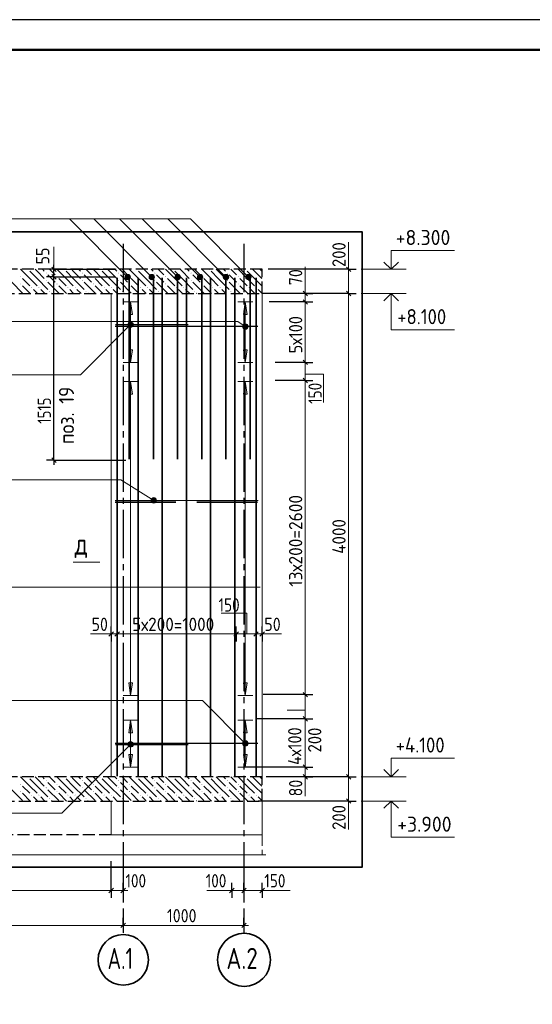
# Model space of a CAD drawing. Header units: millimetres. Extents: x 0 to 50400, y 0 to 35640.
# Tile 10 of 13: x 23183 to 33370, y 16084 to 35640. Entities that reach past the tile are written whole.
import ezdxf

# ---------------------------------------------------------------- set-up
doc = ezdxf.new("R2010")
doc.units = ezdxf.units.MM
doc.linetypes.add('______2', pattern=[324, 240, -84])
doc.linetypes.add('______5', pattern=[1320, 960, -120, 120, -120])
for name, color, linetype, lineweight in [('Standard', 7, 'Continuous', 25), ('Высотные отметки', 7, 'Continuous', 25), ('ЖБ Перекрытие верхний уровень', 7, 'Continuous', 35), ('ЖБ Пилон', 7, 'Continuous', 35), ('ЖБ Стена верхний уровень', 7, 'Continuous', 35), ('Общий02', 7, 'Continuous', 18), ('Позиционная метка линия выноска', 7, 'Continuous', 13), ('Размерная линия_ общее', 7, 'Continuous', 13), ('Сечения символ', 7, 'Continuous', 25)]:
    doc.layers.add(name, color=color, linetype=linetype, lineweight=lineweight)
for name, color, linetype, true_color in [('Оси', 7, '______5', 0x656565), ('Стена ДОП Г-обр.', 7, 'Continuous', 0xa0a0a0), ('Стена ДОП П-обр. неравн', 7, 'Continuous', 0xa0a0a0), ('Стена фоновая арматура У1', 7, '______2', 0xa0a0a0), ('Стена фоновая арматура Х1', 7, '______2', 0xa0a0a0), ('Стена Хомут', 7, '______2', 0xa0a0a0)]:
    doc.layers.add(name, color=color, linetype=linetype, true_color=true_color)
doc.layers.add('Размерная выноска', color=7, linetype='Continuous')
doc.styles.add('ISOCPEUR', font='txt')

msp = doc.modelspace()

# ---------------------------------------------------------------- hatches: boundary and pattern name
at = {"layer": 'ЖБ Перекрытие верхний уровень', "linetype": 'Continuous', "lineweight": 18, "transparency": 33554687}
for points in [[(23198, 30535), (23205, 30543), (23213, 30535), (23205, 30527)], [(23342, 30679), (23345, 30682), (23354, 30682), (23357, 30679), (23349, 30671)], [(23702, 30607), (23709, 30615), (23717, 30607), (23709, 30599)], [(23918, 30535), (23925, 30543), (23933, 30535), (23925, 30527)], [(24062, 30679), (24065, 30682), (24074, 30682), (24077, 30679), (24069, 30671)], [(24422, 30607), (24429, 30615), (24437, 30607), (24429, 30599)], [(24638, 30535), (24645, 30543), (24653, 30535), (24645, 30527)], [(24782, 30679), (24785, 30682), (24794, 30682), (24797, 30679), (24789, 30671)], [(25142, 30607), (25149, 30615), (25157, 30607), (25149, 30599)], [(25358, 30535), (25365, 30543), (25373, 30535), (25365, 30527)], [(25502, 30679), (25505, 30682), (25514, 30682), (25517, 30679), (25509, 30671)], [(25862, 30607), (25869, 30615), (25877, 30607), (25869, 30599)], [(26078, 30535), (26085, 30543), (26093, 30535), (26085, 30527)], [(26222, 30679), (26225, 30682), (26234, 30682), (26237, 30679), (26229, 30671)], [(26582, 30607), (26589, 30615), (26597, 30607), (26589, 30599)], [(26798, 30535), (26805, 30543), (26813, 30535), (26805, 30527)], [(26942, 30679), (26945, 30682), (26954, 30682), (26957, 30679), (26949, 30671)], [(27302, 30607), (27309, 30615), (27317, 30607), (27309, 30599)], [(27518, 30535), (27525, 30543), (27533, 30535), (27525, 30527)], [(27662, 30679), (27665, 30682), (27674, 30682), (27677, 30679), (27669, 30671)], [(23198, 30391), (23205, 30399), (23213, 30391), (23205, 30383)], [(23414, 30319), (23421, 30327), (23429, 30319), (23421, 30311)], [(23558, 30319), (23565, 30327), (23573, 30319), (23565, 30311)], [(23702, 30463), (23709, 30471), (23717, 30463), (23709, 30455)], [(23918, 30391), (23925, 30399), (23933, 30391), (23925, 30383)], [(24134, 30319), (24141, 30327), (24149, 30319), (24141, 30311)], [(24278, 30319), (24285, 30327), (24293, 30319), (24285, 30311)], [(24422, 30463), (24429, 30471), (24437, 30463), (24429, 30455)], [(24638, 30391), (24645, 30399), (24653, 30391), (24645, 30383)], [(24854, 30319), (24861, 30327), (24869, 30319), (24861, 30311)], [(24998, 30319), (25005, 30327), (25013, 30319), (25005, 30311)], [(25142, 30463), (25149, 30471), (25157, 30463), (25149, 30455)], [(25358, 30391), (25365, 30399), (25373, 30391), (25365, 30383)], [(25574, 30319), (25581, 30327), (25589, 30319), (25581, 30311)], [(25718, 30319), (25725, 30327), (25733, 30319), (25725, 30311)], [(25862, 30463), (25869, 30471), (25877, 30463), (25869, 30455)], [(26078, 30391), (26085, 30399), (26093, 30391), (26085, 30383)], [(26294, 30319), (26301, 30327), (26309, 30319), (26301, 30311)], [(26438, 30319), (26445, 30327), (26453, 30319), (26445, 30311)], [(26582, 30463), (26589, 30471), (26597, 30463), (26589, 30455)], [(26798, 30391), (26805, 30399), (26813, 30391), (26805, 30383)], [(27014, 30319), (27021, 30327), (27029, 30319), (27021, 30311)], [(27158, 30319), (27165, 30327), (27173, 30319), (27165, 30311)], [(27302, 30463), (27309, 30471), (27317, 30463), (27309, 30455)], [(27518, 30391), (27525, 30399), (27533, 30391), (27525, 30383)], [(27734, 30319), (27741, 30327), (27749, 30319), (27741, 30311)], [(27878, 30319), (27885, 30327), (27893, 30319), (27885, 30311)], [(23774, 30247), (23781, 30255), (23789, 30247), (23781, 30239)], [(24494, 30247), (24501, 30255), (24509, 30247), (24501, 30239)], [(25214, 30247), (25221, 30255), (25229, 30247), (25221, 30239)], [(25934, 30247), (25941, 30255), (25949, 30247), (25941, 30239)], [(26654, 30247), (26661, 30255), (26669, 30247), (26661, 30239)], [(27374, 30247), (27381, 30255), (27389, 30247), (27381, 30239)], [(23342, 20599), (23345, 20602), (23354, 20602), (23357, 20599), (23349, 20591)], [(23702, 20527), (23709, 20535), (23717, 20527), (23709, 20519)], [(24062, 20599), (24065, 20602), (24074, 20602), (24077, 20599), (24069, 20591)], [(24422, 20527), (24429, 20535), (24437, 20527), (24429, 20519)], [(24782, 20599), (24785, 20602), (24794, 20602), (24797, 20599), (24789, 20591)], [(25142, 20527), (25149, 20535), (25157, 20527), (25149, 20519)], [(25502, 20599), (25505, 20602), (25514, 20602), (25517, 20599), (25509, 20591)], [(25862, 20527), (25869, 20535), (25877, 20527), (25869, 20519)], [(26222, 20599), (26225, 20602), (26234, 20602), (26237, 20599), (26229, 20591)], [(26582, 20527), (26589, 20535), (26597, 20527), (26589, 20519)], [(26942, 20599), (26945, 20602), (26954, 20602), (26957, 20599), (26949, 20591)], [(27302, 20527), (27309, 20535), (27317, 20527), (27309, 20519)], [(27662, 20599), (27665, 20602), (27674, 20602), (27677, 20599), (27669, 20591)], [(23198, 20455), (23205, 20463), (23213, 20455), (23205, 20447)], [(23702, 20383), (23709, 20391), (23717, 20383), (23709, 20375)], [(23918, 20455), (23925, 20463), (23933, 20455), (23925, 20447)], [(24422, 20383), (24429, 20391), (24437, 20383), (24429, 20375)], [(24638, 20455), (24645, 20463), (24653, 20455), (24645, 20447)], [(25142, 20383), (25149, 20391), (25157, 20383), (25149, 20375)], [(25358, 20455), (25365, 20463), (25373, 20455), (25365, 20447)], [(25862, 20383), (25869, 20391), (25877, 20383), (25869, 20375)], [(26078, 20455), (26085, 20463), (26093, 20455), (26085, 20447)], [(26582, 20383), (26589, 20391), (26597, 20383), (26589, 20375)], [(26798, 20455), (26805, 20463), (26813, 20455), (26805, 20447)], [(27302, 20383), (27309, 20391), (27317, 20383), (27309, 20375)], [(27518, 20455), (27525, 20463), (27533, 20455), (27525, 20447)], [(23198, 20311), (23205, 20319), (23213, 20311), (23205, 20303)], [(23414, 20239), (23421, 20247), (23429, 20239), (23421, 20231)], [(23558, 20239), (23565, 20247), (23573, 20239), (23565, 20231)], [(23774, 20167), (23781, 20175), (23789, 20167), (23781, 20159)], [(23918, 20311), (23925, 20319), (23933, 20311), (23925, 20303)], [(24134, 20239), (24141, 20247), (24149, 20239), (24141, 20231)], [(24278, 20239), (24285, 20247), (24293, 20239), (24285, 20231)], [(24494, 20167), (24501, 20175), (24509, 20167), (24501, 20159)], [(24638, 20311), (24645, 20319), (24653, 20311), (24645, 20303)], [(24854, 20239), (24861, 20247), (24869, 20239), (24861, 20231)], [(24998, 20239), (25005, 20247), (25013, 20239), (25005, 20231)], [(25214, 20167), (25221, 20175), (25229, 20167), (25221, 20159)], [(25358, 20311), (25365, 20319), (25373, 20311), (25365, 20303)], [(25574, 20239), (25581, 20247), (25589, 20239), (25581, 20231)], [(25718, 20239), (25725, 20247), (25733, 20239), (25725, 20231)], [(25934, 20167), (25941, 20175), (25949, 20167), (25941, 20159)], [(26078, 20311), (26085, 20319), (26093, 20311), (26085, 20303)], [(26294, 20239), (26301, 20247), (26309, 20239), (26301, 20231)], [(26438, 20239), (26445, 20247), (26453, 20239), (26445, 20231)], [(26654, 20167), (26661, 20175), (26669, 20167), (26661, 20159)], [(26798, 20311), (26805, 20319), (26813, 20311), (26805, 20303)], [(27014, 20239), (27021, 20247), (27029, 20239), (27021, 20231)], [(27158, 20239), (27165, 20247), (27173, 20239), (27165, 20231)], [(27374, 20167), (27381, 20175), (27389, 20167), (27381, 20159)], [(27518, 20311), (27525, 20319), (27533, 20311), (27525, 20303)], [(27734, 20239), (27741, 20247), (27749, 20239), (27741, 20231)], [(27878, 20239), (27885, 20247), (27893, 20239), (27885, 20231)]]:
    msp.add_hatch(color=7, dxfattribs=at).paths.add_polyline_path(points, flags=16)
at = {"layer": 'Общий02', "linetype": 'Continuous', "lineweight": 13, "transparency": 33554687}
for points in [[(25351, 29782), (25387, 30034), (25423, 29782)], [(27631, 29782), (27667, 30034), (27703, 29782)], [(25350, 28203), (25385, 28455), (25422, 28203)], [(27630, 28203), (27665, 28455), (27702, 28203)], [(25351, 21473), (25387, 21725), (25423, 21473)], [(27631, 21473), (27667, 21725), (27703, 21473)]]:
    msp.add_hatch(color=7, dxfattribs=at).paths.add_polyline_path(points, flags=16)
for points in [[(25351, 29086), (25387, 28834), (25423, 29086)], [(27631, 29086), (27667, 28834), (27703, 29086)], [(25351, 22467), (25387, 22215), (25423, 22467)], [(27631, 22467), (27667, 22215), (27703, 22467)], [(25351, 21046), (25387, 20794), (25423, 21046)], [(27631, 21046), (27667, 20794), (27703, 21046)]]:
    msp.add_hatch(color=7, dxfattribs=at).paths.add_polyline_path(points)
at = {"layer": 'Позиционная метка линия выноска', "linetype": 'Continuous', "lineweight": 13, "transparency": 33554687}
for points in [[(25291, 30490), (25343, 30580), (25277, 30515)], [(25277, 30515), (25343, 30580), (25315, 30580)], [(25277, 30515), (25315, 30580), (25277, 30542)], [(25277, 30542), (25315, 30580), (25291, 30567)], [(25291, 30490), (25367, 30567), (25343, 30580)], [(25315, 30476), (25367, 30567), (25291, 30490)], [(25315, 30476), (25381, 30542), (25367, 30567)], [(25343, 30476), (25381, 30542), (25315, 30476)], [(25343, 30476), (25381, 30515), (25381, 30542)], [(25381, 30515), (25343, 30476), (25367, 30490)], [(25771, 30490), (25823, 30580), (25757, 30515)], [(25757, 30515), (25823, 30580), (25795, 30580)], [(25757, 30515), (25795, 30580), (25757, 30542)], [(25757, 30542), (25795, 30580), (25771, 30567)], [(25771, 30490), (25847, 30567), (25823, 30580)], [(25795, 30476), (25847, 30567), (25771, 30490)], [(25795, 30476), (25861, 30542), (25847, 30567)], [(25823, 30476), (25861, 30542), (25795, 30476)], [(25823, 30476), (25861, 30515), (25861, 30542)], [(25861, 30515), (25823, 30476), (25847, 30490)], [(26285, 30490), (26336, 30580), (26271, 30515)], [(26271, 30515), (26336, 30580), (26309, 30580)], [(26271, 30515), (26309, 30580), (26271, 30542)], [(26271, 30542), (26309, 30580), (26285, 30567)], [(26285, 30490), (26361, 30567), (26336, 30580)], [(26309, 30476), (26361, 30567), (26285, 30490)], [(26309, 30476), (26375, 30542), (26361, 30567)], [(26336, 30476), (26375, 30542), (26309, 30476)], [(26336, 30476), (26375, 30515), (26375, 30542)], [(26375, 30515), (26336, 30476), (26361, 30490)], [(26731, 30490), (26783, 30580), (26717, 30515)], [(26717, 30515), (26783, 30580), (26755, 30580)], [(26717, 30515), (26755, 30580), (26717, 30542)], [(26717, 30542), (26755, 30580), (26731, 30567)], [(26731, 30490), (26807, 30567), (26783, 30580)], [(26755, 30476), (26807, 30567), (26731, 30490)], [(26755, 30476), (26821, 30542), (26807, 30567)], [(26783, 30476), (26821, 30542), (26755, 30476)], [(26783, 30476), (26821, 30515), (26821, 30542)], [(26821, 30515), (26783, 30476), (26807, 30490)], [(27245, 30490), (27296, 30580), (27231, 30515)], [(27231, 30515), (27296, 30580), (27269, 30580)], [(27231, 30515), (27269, 30580), (27231, 30542)], [(27231, 30542), (27269, 30580), (27245, 30567)], [(27245, 30490), (27321, 30567), (27296, 30580)], [(27269, 30476), (27321, 30567), (27245, 30490)], [(27269, 30476), (27335, 30542), (27321, 30567)], [(27296, 30476), (27335, 30542), (27269, 30476)], [(27296, 30476), (27335, 30515), (27335, 30542)], [(27335, 30515), (27296, 30476), (27321, 30490)], [(27691, 30490), (27743, 30580), (27677, 30515)], [(27677, 30515), (27743, 30580), (27715, 30580)], [(27677, 30515), (27715, 30580), (27677, 30542)], [(27677, 30542), (27715, 30580), (27691, 30567)], [(27691, 30490), (27767, 30567), (27743, 30580)], [(27715, 30476), (27767, 30567), (27691, 30490)], [(27715, 30476), (27781, 30542), (27767, 30567)], [(27743, 30476), (27781, 30542), (27715, 30476)], [(27743, 30476), (27781, 30515), (27781, 30542)], [(27781, 30515), (27743, 30476), (27767, 30490)], [(25425, 29545), (25348, 29621), (25335, 29597)], [(25425, 29545), (25335, 29597), (25400, 29531)], [(25400, 29531), (25335, 29597), (25335, 29569)], [(25400, 29531), (25335, 29569), (25373, 29531)], [(25373, 29531), (25335, 29569), (25348, 29545)], [(25439, 29569), (25373, 29635), (25348, 29621)], [(25439, 29569), (25348, 29621), (25425, 29545)], [(25439, 29597), (25400, 29635), (25373, 29635)], [(25439, 29597), (25373, 29635), (25439, 29569)], [(25400, 29635), (25439, 29597), (25425, 29621)], [(27618, 29522), (27643, 29594), (27613, 29549)], [(27613, 29549), (27643, 29594), (27622, 29575)], [(27637, 29500), (27670, 29599), (27618, 29522)], [(27618, 29522), (27670, 29599), (27643, 29594)], [(27637, 29500), (27697, 29590), (27670, 29599)], [(27663, 29492), (27697, 29590), (27637, 29500)], [(27663, 29492), (27715, 29569), (27697, 29590)], [(27690, 29497), (27715, 29569), (27663, 29492)], [(27690, 29497), (27720, 29542), (27715, 29569)], [(27720, 29542), (27690, 29497), (27712, 29515)], [(25800, 26068), (25822, 26141), (25794, 26095)], [(25794, 26095), (25822, 26141), (25802, 26122)], [(25819, 26047), (25849, 26147), (25800, 26068)], [(25800, 26068), (25849, 26147), (25822, 26141)], [(25819, 26047), (25876, 26139), (25849, 26147)], [(25846, 26039), (25876, 26139), (25819, 26047)], [(25846, 26039), (25895, 26118), (25876, 26139)], [(25873, 26046), (25895, 26118), (25846, 26039)], [(25873, 26046), (25901, 26092), (25895, 26118)], [(25901, 26092), (25873, 26046), (25893, 26065)], [(27628, 21227), (27680, 21317), (27615, 21252)], [(27615, 21252), (27680, 21317), (27653, 21317)], [(27615, 21252), (27653, 21317), (27615, 21279)], [(27615, 21279), (27653, 21317), (27628, 21304)], [(27628, 21227), (27705, 21304), (27680, 21317)], [(25425, 21207), (25348, 21283), (25335, 21259)], [(25425, 21207), (25335, 21259), (25400, 21193)], [(25400, 21193), (25335, 21259), (25335, 21231)], [(25400, 21193), (25335, 21231), (25373, 21193)], [(25373, 21193), (25335, 21231), (25348, 21207)], [(25439, 21231), (25373, 21297), (25348, 21283)], [(25439, 21231), (25348, 21283), (25425, 21207)], [(25439, 21259), (25400, 21297), (25373, 21297)], [(25439, 21259), (25373, 21297), (25439, 21231)], [(25400, 21297), (25439, 21259), (25425, 21283)], [(27653, 21213), (27705, 21304), (27628, 21227)], [(27653, 21213), (27719, 21279), (27705, 21304)], [(27680, 21213), (27719, 21279), (27653, 21213)], [(27680, 21213), (27719, 21252), (27719, 21279)], [(27719, 21252), (27680, 21213), (27705, 21227)]]:
    msp.add_hatch(color=7, dxfattribs=at).paths.add_polyline_path(points)

# ---------------------------------------------------------------- linework, layer by layer
at = {"layer": 'Standard', "color": 7, "linetype": 'Continuous', "lineweight": 13, "transparency": 33554687}
for p, q in [((23864, 30682), (23864, 31128)), ((28859, 30202), (28859, 30292)), ((28859, 30202), (28859, 30034)), ((28859, 28834), (28859, 28474)), ((28859, 28474), (28859, 22234)), ((25000, 23439), (24910, 23439)), ((25000, 23439), (25120, 23439)), ((25120, 23439), (27484, 23439)), ((27484, 23439), (27880, 23439)), ((27880, 23439), (28000, 23439)), ((28000, 23439), (28090, 23439)), ((28859, 22234), (28859, 21754)), ((28859, 21754), (28859, 20794)), ((28859, 20794), (28859, 20602)), ((28859, 20602), (28859, 20512)), ((16912, 18346), (25000, 18346)), ((25000, 18346), (25240, 18346)), ((25240, 18346), (25330, 18346)), ((27400, 18346), (27310, 18346)), ((27400, 18346), (27640, 18346)), ((27640, 18346), (28000, 18346)), ((28000, 18346), (28090, 18346)), ((12280, 17652), (25240, 17652)), ((25240, 17652), (27640, 17652)), ((27640, 17652), (27730, 17652))]:
    msp.add_line(p, q, dxfattribs=at)
at = {"layer": 'Standard', "color": 7, "linetype": 'Continuous', "lineweight": 25, "transparency": 33554687}
for p, q in [((23909, 30637), (23819, 30727)), ((23909, 30486), (23819, 30576)), ((28814, 30247), (28904, 30157)), ((28814, 30079), (28904, 29989)), ((28814, 28879), (28904, 28789)), ((28814, 28519), (28904, 28429)), ((23909, 26847), (23819, 26937)), ((24955, 23394), (25045, 23484)), ((25075, 23394), (25165, 23484)), ((27439, 23394), (27529, 23484)), ((27835, 23394), (27925, 23484)), ((27955, 23394), (28045, 23484)), ((28814, 22279), (28904, 22189)), ((28814, 21799), (28904, 21709)), ((28814, 20839), (28904, 20749)), ((28814, 20647), (28904, 20557)), ((24955, 18301), (25045, 18391)), ((25195, 18301), (25285, 18391)), ((27355, 18301), (27445, 18391)), ((27595, 18301), (27685, 18391)), ((27955, 18301), (28045, 18391)), ((25195, 17607), (25285, 17697)), ((27595, 17607), (27685, 17697))]:
    msp.add_line(p, q, dxfattribs=at)
at = {"layer": 'Standard', "color": 7, "linetype": 'Continuous', "lineweight": -3, "transparency": 33554687}
for p, q in [((23864, 30682), (23864, 30772)), ((23864, 30682), (23714, 30682)), ((23864, 30531), (23714, 30531)), ((23864, 30682), (24014, 30682)), ((23864, 30682), (25100, 30682)), ((23864, 30531), (23864, 30682)), ((23864, 30531), (24014, 30531)), ((23864, 30531), (25075, 30531)), ((28859, 30202), (28709, 30202)), ((28859, 30202), (29009, 30202)), ((28859, 30034), (28709, 30034)), ((28859, 30034), (29009, 30034)), ((28859, 28834), (28709, 28834)), ((28859, 28834), (29009, 28834)), ((28859, 28474), (28709, 28474)), ((28859, 28474), (29009, 28474)), ((23864, 26892), (23714, 26892)), ((23864, 26892), (24014, 26892)), ((23864, 26892), (25296, 26892)), ((23864, 26892), (23864, 26802)), ((25000, 23439), (25000, 23589)), ((25120, 23439), (25120, 23589)), ((27484, 23439), (27484, 23589)), ((27880, 23439), (27880, 23589)), ((28000, 23439), (28000, 23589)), ((25000, 23439), (25000, 23289)), ((25120, 23439), (25120, 23289)), ((27484, 23439), (27484, 23289)), ((27880, 23439), (27880, 23289)), ((28000, 23439), (28000, 23289)), ((28859, 22234), (28709, 22234)), ((28859, 22234), (29009, 22234)), ((28859, 21754), (28709, 21754)), ((28859, 21754), (29009, 21754)), ((28859, 20794), (28709, 20794)), ((28859, 20794), (29009, 20794)), ((28859, 20602), (28709, 20602)), ((28859, 20602), (29009, 20602)), ((25000, 18346), (25000, 18496)), ((25240, 18346), (25240, 18496)), ((27400, 18346), (27400, 18496)), ((27640, 18346), (27640, 18496)), ((28000, 18346), (28000, 18496)), ((25000, 18346), (25000, 18196)), ((25240, 18346), (25240, 18196)), ((25240, 18346), (25240, 18346)), ((27400, 18346), (27400, 18196)), ((27640, 18346), (27640, 18196)), ((28000, 18346), (28000, 18196)), ((25240, 17652), (25240, 17802)), ((27640, 17652), (27640, 17802)), ((25240, 17652), (25240, 17502)), ((27640, 17652), (27640, 17502))]:
    msp.add_line(p, q, dxfattribs=at)
at = {"layer": 'Standard', "color": 7, "linetype": 'Continuous', "lineweight": 25, "transparency": 33554687}
msp.add_lwpolyline([(0, 0), (50400, 0), (50400, 35640), (0, 35640), (0, 0)], close=True, dxfattribs=at)
at = {"layer": 'Standard', "color": 7, "linetype": 'Continuous', "lineweight": 13, "transparency": 33554687}
for points in [[(50400, 35640), (0, 35640), (0, 0), (50400, 0), (50400, 35640)], [(28859, 30034), (28859, 29949), (28859, 29949), (28859, 29088), (28859, 29088), (28859, 28834)]]:
    msp.add_lwpolyline(points, dxfattribs=at)
at = {"layer": 'Standard', "color": 7, "linetype": 'Continuous', "lineweight": 50, "transparency": 33554687}
msp.add_lwpolyline([(2400, 35040), (49800, 35040), (49800, 600), (2400, 600), (2400, 35040)], close=True, dxfattribs=at)
at = {"layer": 'Standard', "color": 254, "linetype": 'Continuous', "lineweight": 35, "true_color": 0xc4c4ff, "transparency": 33554687}
msp.add_lwpolyline([(4459, 18810), (29990, 18810), (29990, 31425), (4459, 31425), (4459, 18810)], dxfattribs=at)
at = {"layer": 'Standard', "color": 7, "linetype": 'Continuous', "lineweight": -3, "transparency": 33554687}
for points in [[(23864, 26892), (23864, 27498), (23864, 27498), (23864, 30531)], [(28859, 30202), (28844, 30202), (28844, 30202), (28839, 30202), (28839, 30202), (28839, 30202), (28839, 30202), (28839, 30202), (28839, 30202), (28838, 30202), (28838, 30202), (28000, 30202)], [(28859, 30034), (28851, 30034), (28851, 30034), (28839, 30034), (28839, 30034), (28839, 30034), (28839, 30034), (28839, 30034), (28839, 30034), (28838, 30034), (28838, 30034), (28143, 30034)], [(28859, 28834), (28839, 28834), (28839, 28834), (28839, 28834), (28839, 28834), (28836, 28834), (28836, 28834), (28263, 28834)], [(28859, 28474), (28839, 28474), (28839, 28474), (28839, 28474), (28839, 28474), (28835, 28474), (28835, 28474), (28263, 28474)], [(28859, 22234), (28839, 22234), (28839, 22234), (28823, 22234), (28823, 22234), (28024, 22234)], [(28859, 21754), (28839, 21754), (28839, 21754), (28822, 21754), (28822, 21754), (27904, 21754)], [(28859, 20794), (28839, 20794), (28839, 20794), (27664, 20794)], [(28859, 20602), (28839, 20602), (28839, 20602), (28081, 20602)], [(25000, 18346), (25000, 18366), (25000, 18366), (25000, 18929)]]:
    msp.add_lwpolyline(points, dxfattribs=at)
at = {"layer": 'Высотные отметки', "color": 7, "linetype": 'Continuous', "lineweight": 35, "transparency": 33554687}
for p, q in [((30566, 30682), (30420, 30827)), ((30566, 30682), (30420, 30827)), ((30566, 30682), (30711, 30827)), ((30566, 30682), (30711, 30827)), ((30566, 30202), (30420, 30057)), ((30566, 30202), (30420, 30057)), ((30566, 30202), (30711, 30057)), ((30566, 30202), (30711, 30057)), ((30566, 20602), (30420, 20747)), ((30566, 20602), (30420, 20747)), ((30566, 20602), (30711, 20747)), ((30566, 20602), (30711, 20747)), ((30566, 20122), (30420, 19977)), ((30566, 20122), (30420, 19977)), ((30566, 20122), (30711, 19977)), ((30566, 20122), (30711, 19977))]:
    msp.add_line(p, q, dxfattribs=at)
at = {"layer": 'Высотные отметки', "color": 7, "linetype": 'Continuous', "lineweight": 13, "transparency": 33554687}
for p, q in [((29966, 30682), (30866, 30682)), ((29966, 30682), (30866, 30682)), ((29966, 30202), (30866, 30202)), ((29966, 30202), (30866, 30202)), ((29966, 20602), (30866, 20602)), ((29966, 20602), (30866, 20602)), ((29966, 20122), (30866, 20122)), ((29966, 20122), (30866, 20122))]:
    msp.add_line(p, q, dxfattribs=at)
for points in [[(30566, 30682), (30566, 31054), (31826, 31054)], [(30566, 30682), (30566, 31054), (31826, 31054)], [(30566, 30202), (30566, 29482), (31826, 29482)], [(30566, 30202), (30566, 29482), (31826, 29482)], [(30566, 20602), (30566, 20974), (31826, 20974)], [(30566, 20602), (30566, 20974), (31826, 20974)], [(30566, 20122), (30566, 19402), (31826, 19402)], [(30566, 20122), (30566, 19402), (31826, 19402)]]:
    msp.add_lwpolyline(points, dxfattribs=at)
at = {"layer": 'ЖБ Перекрытие верхний уровень', "color": 7, "linetype": '______2', "lineweight": 25, "transparency": 33554687}
for p, q in [((28000, 30682), (4699, 30682)), ((28000, 30202), (28000, 30682)), ((4699, 30202), (28000, 30202)), ((28000, 20602), (4699, 20602)), ((28000, 20122), (28000, 20602)), ((4699, 20122), (28000, 20122))]:
    msp.add_line(p, q, dxfattribs=at)
at = {"layer": 'ЖБ Перекрытие верхний уровень', "color": 9, "linetype": 'Continuous', "lineweight": 18, "true_color": 0xc7c7c7, "transparency": 33554687}
for p, q in [((23385, 30499), (23202, 30682)), ((23385, 30643), (23529, 30499)), ((23529, 30643), (23490, 30682)), ((23529, 30643), (23673, 30499)), ((23634, 30682), (23673, 30643)), ((23817, 30499), (23745, 30571)), ((23778, 30682), (23889, 30571)), ((24105, 30499), (23922, 30682)), ((24105, 30643), (24249, 30499)), ((24249, 30643), (24210, 30682)), ((24249, 30643), (24393, 30499)), ((24354, 30682), (24393, 30643)), ((24537, 30499), (24465, 30571)), ((24498, 30682), (24609, 30571)), ((24825, 30499), (24642, 30682)), ((24825, 30643), (24969, 30499)), ((24969, 30643), (24930, 30682)), ((24969, 30643), (25113, 30499)), ((25074, 30682), (25113, 30643)), ((25257, 30499), (25185, 30571)), ((25218, 30682), (25329, 30571)), ((25545, 30499), (25362, 30682)), ((25545, 30643), (25689, 30499)), ((25689, 30643), (25650, 30682)), ((25689, 30643), (25833, 30499)), ((25794, 30682), (25833, 30643)), ((25977, 30499), (25905, 30571)), ((25938, 30682), (26049, 30571)), ((26265, 30499), (26082, 30682)), ((26265, 30643), (26409, 30499)), ((26409, 30643), (26370, 30682)), ((26409, 30643), (26553, 30499)), ((26514, 30682), (26553, 30643)), ((26697, 30499), (26625, 30571)), ((26658, 30682), (26769, 30571)), ((26985, 30499), (26802, 30682)), ((26985, 30643), (27129, 30499)), ((27129, 30643), (27090, 30682)), ((27129, 30643), (27273, 30499)), ((27234, 30682), (27273, 30643)), ((27417, 30499), (27345, 30571)), ((27378, 30682), (27489, 30571)), ((27705, 30499), (27522, 30682)), ((27705, 30643), (27849, 30499)), ((27849, 30643), (27810, 30682)), ((27849, 30643), (27993, 30499)), ((27954, 30682), (27993, 30643)), ((23025, 30427), (23241, 30211)), ((23241, 30499), (23385, 30355)), ((23241, 30355), (23394, 30202)), ((23385, 30499), (23529, 30355)), ((23529, 30499), (23745, 30283)), ((23745, 30427), (23961, 30211)), ((23889, 30427), (23817, 30499)), ((23961, 30499), (24105, 30355)), ((23961, 30355), (24114, 30202)), ((24105, 30499), (24249, 30355)), ((24249, 30499), (24465, 30283)), ((24465, 30427), (24681, 30211)), ((24609, 30427), (24537, 30499)), ((24681, 30499), (24825, 30355)), ((24681, 30355), (24834, 30202)), ((24825, 30499), (24969, 30355)), ((24969, 30499), (25185, 30283)), ((25185, 30427), (25401, 30211)), ((25329, 30427), (25257, 30499)), ((25401, 30499), (25545, 30355)), ((25401, 30355), (25554, 30202)), ((25545, 30499), (25689, 30355)), ((25689, 30499), (25905, 30283)), ((25905, 30427), (26121, 30211)), ((26049, 30427), (25977, 30499)), ((26121, 30499), (26265, 30355)), ((26121, 30355), (26274, 30202)), ((26265, 30499), (26409, 30355)), ((26409, 30499), (26625, 30283)), ((26625, 30427), (26841, 30211)), ((26769, 30427), (26697, 30499)), ((26841, 30499), (26985, 30355)), ((26841, 30355), (26994, 30202)), ((26985, 30499), (27129, 30355)), ((27129, 30499), (27345, 30283)), ((27345, 30427), (27561, 30211)), ((27489, 30427), (27417, 30499)), ((27561, 30499), (27705, 30355)), ((27561, 30355), (27714, 30202)), ((27705, 30499), (27849, 30355)), ((27849, 30499), (28000, 30348)), ((23529, 30211), (23457, 30283)), ((23538, 30202), (23529, 30211)), ((23601, 30283), (23682, 30202)), ((23817, 30211), (23826, 30202)), ((24249, 30211), (24177, 30283)), ((24258, 30202), (24249, 30211)), ((24321, 30283), (24402, 30202)), ((24537, 30211), (24546, 30202)), ((24969, 30211), (24897, 30283)), ((24978, 30202), (24969, 30211)), ((25041, 30283), (25122, 30202)), ((25257, 30211), (25266, 30202)), ((25689, 30211), (25617, 30283)), ((25698, 30202), (25689, 30211)), ((25761, 30283), (25842, 30202)), ((25977, 30211), (25986, 30202)), ((26409, 30211), (26337, 30283)), ((26418, 30202), (26409, 30211)), ((26481, 30283), (26562, 30202)), ((26697, 30211), (26706, 30202)), ((27129, 30211), (27057, 30283)), ((27138, 30202), (27129, 30211)), ((27201, 30283), (27282, 30202)), ((27417, 30211), (27426, 30202)), ((27849, 30211), (27777, 30283)), ((27858, 30202), (27849, 30211)), ((27921, 30283), (28000, 30204)), ((23385, 20419), (23202, 20602)), ((23385, 20563), (23529, 20419)), ((23529, 20563), (23490, 20602)), ((23529, 20563), (23673, 20419)), ((23634, 20602), (23673, 20563)), ((23778, 20602), (23889, 20491)), ((24105, 20419), (23922, 20602)), ((24105, 20563), (24249, 20419)), ((24249, 20563), (24210, 20602)), ((24249, 20563), (24393, 20419)), ((24354, 20602), (24393, 20563)), ((24498, 20602), (24609, 20491)), ((24825, 20419), (24642, 20602)), ((24825, 20563), (24969, 20419)), ((24969, 20563), (24930, 20602)), ((24969, 20563), (25113, 20419)), ((25074, 20602), (25113, 20563)), ((25218, 20602), (25329, 20491)), ((25545, 20419), (25362, 20602)), ((25545, 20563), (25689, 20419)), ((25689, 20563), (25650, 20602)), ((25689, 20563), (25833, 20419)), ((25794, 20602), (25833, 20563)), ((25938, 20602), (26049, 20491)), ((26265, 20419), (26082, 20602)), ((26265, 20563), (26409, 20419)), ((26409, 20563), (26370, 20602)), ((26409, 20563), (26553, 20419)), ((26514, 20602), (26553, 20563)), ((26658, 20602), (26769, 20491)), ((26985, 20419), (26802, 20602)), ((26985, 20563), (27129, 20419)), ((27129, 20563), (27090, 20602)), ((27129, 20563), (27273, 20419)), ((27234, 20602), (27273, 20563)), ((27378, 20602), (27489, 20491)), ((27705, 20419), (27522, 20602)), ((27705, 20563), (27849, 20419)), ((27849, 20563), (27810, 20602)), ((27849, 20563), (27993, 20419)), ((27954, 20602), (27993, 20563)), ((23025, 20347), (23241, 20131)), ((23241, 20419), (23385, 20275)), ((23385, 20419), (23529, 20275)), ((23529, 20419), (23745, 20203)), ((23817, 20419), (23745, 20491)), ((23745, 20347), (23961, 20131)), ((23889, 20347), (23817, 20419)), ((23961, 20419), (24105, 20275)), ((24105, 20419), (24249, 20275)), ((24249, 20419), (24465, 20203)), ((24537, 20419), (24465, 20491)), ((24465, 20347), (24681, 20131)), ((24609, 20347), (24537, 20419)), ((24681, 20419), (24825, 20275)), ((24825, 20419), (24969, 20275)), ((24969, 20419), (25185, 20203)), ((25257, 20419), (25185, 20491)), ((25185, 20347), (25401, 20131)), ((25329, 20347), (25257, 20419)), ((25401, 20419), (25545, 20275)), ((25545, 20419), (25689, 20275)), ((25689, 20419), (25905, 20203)), ((25977, 20419), (25905, 20491)), ((25905, 20347), (26121, 20131)), ((26049, 20347), (25977, 20419)), ((26121, 20419), (26265, 20275)), ((26265, 20419), (26409, 20275)), ((26409, 20419), (26625, 20203)), ((26697, 20419), (26625, 20491)), ((26625, 20347), (26841, 20131)), ((26769, 20347), (26697, 20419)), ((26841, 20419), (26985, 20275)), ((26985, 20419), (27129, 20275)), ((27129, 20419), (27345, 20203)), ((27417, 20419), (27345, 20491)), ((27345, 20347), (27561, 20131)), ((27489, 20347), (27417, 20419)), ((27561, 20419), (27705, 20275)), ((27705, 20419), (27849, 20275)), ((27849, 20419), (28000, 20268)), ((23241, 20275), (23394, 20122)), ((23529, 20131), (23457, 20203)), ((23601, 20203), (23682, 20122)), ((23961, 20275), (24114, 20122)), ((24249, 20131), (24177, 20203)), ((24321, 20203), (24402, 20122)), ((24681, 20275), (24834, 20122)), ((24969, 20131), (24897, 20203)), ((25041, 20203), (25122, 20122)), ((25401, 20275), (25554, 20122)), ((25689, 20131), (25617, 20203)), ((25761, 20203), (25842, 20122)), ((26121, 20275), (26274, 20122)), ((26409, 20131), (26337, 20203)), ((26481, 20203), (26562, 20122)), ((26841, 20275), (26994, 20122)), ((27129, 20131), (27057, 20203)), ((27201, 20203), (27282, 20122)), ((27561, 20275), (27714, 20122)), ((27849, 20131), (27777, 20203)), ((27921, 20203), (28000, 20124)), ((23538, 20122), (23529, 20131)), ((23817, 20131), (23826, 20122)), ((24258, 20122), (24249, 20131)), ((24537, 20131), (24546, 20122)), ((24978, 20122), (24969, 20131)), ((25257, 20131), (25266, 20122)), ((25698, 20122), (25689, 20131)), ((25977, 20131), (25986, 20122)), ((26418, 20122), (26409, 20131)), ((26697, 20131), (26706, 20122)), ((27138, 20122), (27129, 20131)), ((27417, 20131), (27426, 20122)), ((27858, 20122), (27849, 20131))]:
    msp.add_line(p, q, dxfattribs=at)
at = {"layer": 'ЖБ Перекрытие верхний уровень', "color": 7, "linetype": '______2', "lineweight": 18, "transparency": 33554687}
msp.add_line((28000, 20122), (28000, 19050), dxfattribs=at)
at = {"layer": 'ЖБ Перекрытие верхний уровень', "color": 253, "linetype": '______2', "lineweight": -3, "true_color": 0xababab, "transparency": 33554687}
msp.add_line((25000, 19450), (16912, 19450), dxfattribs=at)
at = {"layer": 'ЖБ Пилон', "color": 7, "linetype": 'Continuous', "lineweight": 18, "transparency": 33554687}
for p, q in [((25000, 20602), (25000, 30202)), ((28000, 20602), (28000, 30202)), ((25000, 19450), (25000, 20122)), ((28000, 19450), (28000, 20122)), ((25000, 19450), (28000, 19450))]:
    msp.add_line(p, q, dxfattribs=at)
at = {"layer": 'ЖБ Стена верхний уровень', "color": 253, "linetype": '______2', "lineweight": -3, "true_color": 0xababab, "transparency": 33554687}
msp.add_line((29651, 20602), (28856, 20602), dxfattribs=at)
at = {"layer": 'Общий02', "color": 251, "linetype": 'Continuous', "lineweight": 13, "true_color": 0x494949, "transparency": 33554687}
for p, q in [((25537, 30034), (25237, 30034)), ((25351, 29782), (25387, 30034)), ((25387, 30034), (25387, 28834)), ((25387, 30034), (25387, 30034)), ((25387, 30034), (25387, 30034)), ((25387, 30034), (25387, 30034)), ((25387, 30034), (25423, 29782)), ((27817, 30034), (27517, 30034)), ((27631, 29782), (27667, 30034)), ((27667, 30034), (27667, 28834)), ((27667, 30034), (27667, 30034)), ((27667, 30034), (27667, 30034)), ((27667, 30034), (27667, 30034)), ((27667, 30034), (27703, 29782)), ((25423, 29782), (25351, 29782)), ((25387, 29782), (25387, 29764)), ((27703, 29782), (27631, 29782)), ((27667, 29782), (27667, 29764)), ((25423, 29086), (25351, 29086)), ((25351, 29086), (25387, 28834)), ((25387, 29086), (25387, 29104)), ((25387, 28834), (25423, 29086)), ((27703, 29086), (27631, 29086)), ((27631, 29086), (27667, 28834)), ((27667, 29086), (27667, 29104)), ((27667, 28834), (27703, 29086)), ((25537, 28834), (25237, 28834)), ((25387, 28834), (25387, 28834)), ((25387, 28834), (25387, 28834)), ((25387, 28834), (25387, 28834)), ((27817, 28834), (27517, 28834)), ((27667, 28834), (27667, 28834)), ((27667, 28834), (27667, 28834)), ((27667, 28834), (27667, 28834)), ((25536, 28455), (25235, 28455)), ((25350, 28203), (25385, 28455)), ((25385, 28455), (25387, 22215)), ((25385, 28455), (25385, 28455)), ((25385, 28455), (25385, 28455)), ((25385, 28455), (25385, 28455)), ((25385, 28455), (25422, 28203)), ((27816, 28455), (27515, 28455)), ((27630, 28203), (27665, 28455)), ((27665, 28455), (27667, 22215)), ((27665, 28455), (27665, 28455)), ((27665, 28455), (27665, 28455)), ((27665, 28455), (27665, 28455)), ((27665, 28455), (27702, 28203)), ((25422, 28203), (25350, 28203)), ((25386, 28203), (25386, 28185)), ((27702, 28203), (27630, 28203)), ((27666, 28203), (27666, 28185)), ((25423, 22467), (25351, 22467)), ((25351, 22467), (25387, 22215)), ((25387, 22467), (25387, 22485)), ((25387, 22215), (25423, 22467)), ((27703, 22467), (27631, 22467)), ((27631, 22467), (27667, 22215)), ((27667, 22467), (27667, 22485)), ((27667, 22215), (27703, 22467)), ((25537, 22215), (25237, 22215)), ((25387, 22215), (25387, 22215)), ((25387, 22215), (25387, 22215)), ((25387, 22215), (25387, 22215)), ((27817, 22215), (27517, 22215)), ((27667, 22215), (27667, 22215)), ((27667, 22215), (27667, 22215)), ((27667, 22215), (27667, 22215)), ((25537, 21725), (25237, 21725)), ((25351, 21473), (25387, 21725)), ((25387, 21725), (25387, 20794)), ((25387, 21725), (25387, 21725)), ((25387, 21725), (25387, 21725)), ((25387, 21725), (25387, 21725)), ((25387, 21725), (25423, 21473)), ((27817, 21725), (27517, 21725)), ((27631, 21473), (27667, 21725)), ((27667, 21725), (27667, 20794)), ((27667, 21725), (27667, 21725)), ((27667, 21725), (27667, 21725)), ((27667, 21725), (27667, 21725)), ((27667, 21725), (27703, 21473)), ((25423, 21473), (25351, 21473)), ((25387, 21473), (25387, 21455)), ((27703, 21473), (27631, 21473)), ((27667, 21473), (27667, 21455)), ((25423, 21046), (25351, 21046)), ((25351, 21046), (25387, 20794)), ((25387, 21046), (25387, 21064)), ((25387, 20794), (25423, 21046)), ((27703, 21046), (27631, 21046)), ((27631, 21046), (27667, 20794)), ((27667, 21046), (27667, 21064)), ((27667, 20794), (27703, 21046)), ((25537, 20794), (25237, 20794)), ((25387, 20794), (25387, 20794)), ((25387, 20794), (25387, 20794)), ((25387, 20794), (25387, 20794)), ((27817, 20794), (27517, 20794)), ((27667, 20794), (27667, 20794)), ((27667, 20794), (27667, 20794)), ((27667, 20794), (27667, 20794))]:
    msp.add_line(p, q, dxfattribs=at)
at = {"layer": 'Оси', "color": 8, "linetype": '______5', "lineweight": -3, "transparency": 33554687}
for p, q in [((25240, 31185), (25240, 17520)), ((27640, 31185), (27640, 17520))]:
    msp.add_line(p, q, dxfattribs=at)
at = {"layer": 'Оси', "color": 7, "linetype": 'Continuous', "lineweight": 35, "transparency": 33554687}
for centre, radius in [((25242, 16967), 501), ((27641, 16967), 527)]:
    msp.add_circle(centre, radius, dxfattribs=at)
at = {"layer": 'Позиционная метка линия выноска', "color": 7, "linetype": 'Continuous', "lineweight": 13, "transparency": 33554687}
for p, q in [((22952, 31682), (26575, 31682)), ((25329, 30528), (24175, 31682)), ((25809, 30528), (24655, 31682)), ((26323, 30528), (25169, 31682)), ((26769, 30528), (25615, 31682)), ((27283, 30528), (26129, 31682)), ((27729, 30528), (26575, 31682)), ((25291, 30567), (25291, 30567)), ((25367, 30567), (25367, 30567)), ((25771, 30567), (25771, 30567)), ((25847, 30567), (25847, 30567)), ((26285, 30567), (26285, 30567)), ((26361, 30567), (26361, 30567)), ((26731, 30567), (26731, 30567)), ((26807, 30567), (26807, 30567)), ((27245, 30567), (27245, 30567)), ((27321, 30567), (27321, 30567)), ((27691, 30567), (27691, 30567)), ((27767, 30567), (27767, 30567)), ((25291, 30490), (25291, 30490)), ((25367, 30490), (25367, 30490)), ((25771, 30490), (25771, 30490)), ((25847, 30490), (25847, 30490)), ((26285, 30490), (26285, 30490)), ((26361, 30490), (26361, 30490)), ((26731, 30490), (26731, 30490)), ((26807, 30490), (26807, 30490)), ((27245, 30490), (27245, 30490)), ((27321, 30490), (27321, 30490)), ((27691, 30490), (27691, 30490)), ((27767, 30490), (27767, 30490)), ((25348, 29621), (25348, 29621)), ((25348, 29545), (25348, 29545)), ((25425, 29621), (25425, 29621)), ((25425, 29545), (25425, 29545)), ((27622, 29575), (27622, 29575)), ((27697, 29590), (27697, 29590)), ((27637, 29500), (27637, 29500)), ((27712, 29515), (27712, 29515)), ((25802, 26122), (25802, 26122)), ((25819, 26047), (25819, 26047)), ((25876, 26139), (25876, 26139)), ((25893, 26065), (25893, 26065)), ((24246, 24867), (24774, 24867)), ((11305, 24372), (27961, 24372)), ((25348, 21283), (25348, 21283)), ((25348, 21207), (25348, 21207)), ((25425, 21283), (25425, 21283)), ((25425, 21207), (25425, 21207)), ((27628, 21304), (27628, 21304)), ((27628, 21227), (27628, 21227)), ((27705, 21304), (27705, 21304)), ((27705, 21227), (27705, 21227))]:
    msp.add_line(p, q, dxfattribs=at)
for points in [[(27667, 29545), (27517, 29645), (11344, 29645)], [(25387, 29583), (24390, 28586), (13302, 28586)], [(25847, 26093), (25194, 26498), (13545, 26498)], [(27667, 21265), (26814, 22118), (15726, 22118)], [(25387, 21245), (24022, 19881), (12934, 19881)]]:
    msp.add_lwpolyline(points, dxfattribs=at)
for centre in [(25329, 30528), (25809, 30528), (26323, 30528), (26769, 30528), (27283, 30528), (27729, 30528), (25387, 29583), (27667, 29545), (25847, 26093), (27667, 21265), (25387, 21245)]:
    msp.add_circle(centre, 54, dxfattribs=at)
at = {"layer": 'Размерная выноска', "color": 7, "linetype": 'Continuous', "lineweight": 13, "transparency": 33554687}
for p, q in [((29720, 30653), (29720, 31222)), ((28859, 30202), (28859, 30732)), ((28859, 28599), (29221, 28599)), ((29221, 28599), (29221, 28040)), ((27190, 23850), (27694, 23850)), ((27694, 23850), (27694, 23439)), ((25000, 23439), (24592, 23439)), ((28000, 23439), (28384, 23439)), ((28859, 21927), (28497, 21927)), ((28859, 20602), (28859, 20218)), ((29720, 20122), (29720, 19553)), ((28072, 19050), (4627, 19050)), ((27400, 18346), (26904, 18346)), ((28000, 18346), (28555, 18346))]:
    msp.add_line(p, q, dxfattribs=at)
at = {"layer": 'Размерная линия_ общее', "color": 7, "linetype": 'Continuous', "lineweight": 25, "transparency": 33554687}
for p, q in [((29675, 30727), (29765, 30637)), ((29675, 30247), (29765, 30157)), ((29675, 20647), (29765, 20557)), ((29675, 20167), (29765, 20077))]:
    msp.add_line(p, q, dxfattribs=at)
at = {"layer": 'Размерная линия_ общее', "color": 7, "linetype": 'Continuous', "lineweight": 13, "transparency": 33554687}
for p, q in [((29720, 30682), (29720, 30772)), ((29720, 30202), (29720, 20602)), ((29720, 20602), (29720, 20122)), ((29720, 20122), (29720, 20032))]:
    msp.add_line(p, q, dxfattribs=at)
at = {"layer": 'Размерная линия_ общее', "color": 7, "linetype": 'Continuous', "lineweight": -3, "transparency": 33554687}
for p, q in [((29720, 30682), (29570, 30682)), ((29720, 30682), (29870, 30682)), ((29720, 30202), (29570, 30202)), ((29720, 30202), (29870, 30202)), ((29720, 20602), (29570, 20602)), ((29720, 20602), (29870, 20602)), ((29720, 20122), (29570, 20122)), ((29720, 20122), (29870, 20122))]:
    msp.add_line(p, q, dxfattribs=at)
for points in [[(29720, 30682), (29700, 30682), (29700, 30682), (29700, 30682), (29700, 30682), (28120, 30682)], [(29720, 30202), (29700, 30202), (29700, 30202), (29700, 30202), (29700, 30202), (28120, 30202)], [(29720, 20602), (29700, 20602), (29700, 20602), (28688, 20602)], [(29720, 20122), (29700, 20122), (29700, 20122), (27924, 20122)]]:
    msp.add_lwpolyline(points, dxfattribs=at)
at = {"layer": 'Размерная линия_ общее', "color": 7, "linetype": 'Continuous', "lineweight": 13, "transparency": 33554687}
msp.add_lwpolyline([(29720, 30682), (29720, 30606), (29720, 30606), (29720, 30202)], dxfattribs=at)
at = {"layer": 'Стена ДОП Г-обр.', "color": 7, "linetype": 'Continuous', "lineweight": 35, "transparency": 33554687}
for p, q in [((25360, 30512), (25360, 26909)), ((25840, 30512), (25840, 26909)), ((26320, 30512), (26320, 26909)), ((26800, 30512), (26800, 26909)), ((27280, 30512), (27280, 26909)), ((27760, 30512), (27760, 26909))]:
    msp.add_line(p, q, dxfattribs=at)
at = {"layer": 'Стена ДОП П-обр. неравн', "color": 7, "linetype": 'Continuous', "lineweight": 35, "transparency": 33554687}
for p, q in [((25082, 26055), (26286, 26055)), ((27909, 26055), (26705, 26055))]:
    msp.add_line(p, q, dxfattribs=at)
at = {"layer": 'Стена фоновая арматура У1', "color": 7, "linetype": 'Continuous', "lineweight": 18, "transparency": 33554687}
msp.add_line((25082, 26093), (27919, 26093), dxfattribs=at)
at = {"layer": 'Стена фоновая арматура Х1', "color": 7, "linetype": 'Continuous', "lineweight": 35, "transparency": 33554687}
for p, q in [((25120, 20616), (25120, 30516)), ((25536, 20616), (25536, 30516)), ((26016, 20616), (26016, 30516)), ((26496, 20616), (26496, 30516)), ((26976, 20616), (26976, 30516)), ((27456, 20616), (27456, 30516)), ((27880, 20616), (27880, 30516)), ((25120, 20616), (25120, 30468)), ((25536, 20616), (25536, 30468)), ((26016, 20616), (26016, 30468)), ((26496, 20616), (26496, 30468)), ((26976, 20616), (26976, 30468)), ((27456, 20616), (27456, 30468)), ((27880, 20616), (27880, 30468))]:
    msp.add_line(p, q, dxfattribs=at)
at = {"layer": 'Стена Хомут', "color": 7, "linetype": 'Continuous', "lineweight": 25, "transparency": 33554687}
for p, q in [((27914, 29545), (25080, 29545)), ((25087, 29583), (26529, 29583)), ((27914, 21265), (25080, 21265)), ((25087, 21245), (26529, 21245))]:
    msp.add_line(p, q, dxfattribs=at)

# ---------------------------------------------------------------- texts
at = {"layer": 'Standard', "color": 7, "linetype": 'Continuous', "lineweight": 25, "transparency": 33554687, "char_height": 264, "attachment_point": 7, "rotation": 90, "style": 'ISOCPEUR'}
for s, insert, width in [('\\W0.87;55', (23773, 30779), 484.73), ('\\W0.87;70', (28799, 30367), 484.73), ('\\W0.89;5х100', (28799, 29012), 988.27), ('\\W0.83;150', (29185, 28009), 610.29), ('\\W0.80;1515', (23804, 27616), 738.85), ('\\W0.95;13х200=2600', (28799, 24377), 2103.76), ('\\W0.89;4х100', (28781, 20838), 1015.08), ('\\W0.91;200', (29178, 21086), 674.38), ('\\W0.87;80', (28799, 20214), 484.72)]:
    msp.add_mtext(s, dxfattribs=dict(at, insert=insert, width=width))
at = {"layer": 'Standard', "color": 7, "linetype": 'Continuous', "lineweight": 25, "transparency": 33554687, "char_height": 264, "attachment_point": 7, "style": 'ISOCPEUR'}
for s, insert, width in [('\\W0.83;150', (27135, 23884), 610.29), ('\\W0.87;50', (24612, 23499), 484.71), ('\\W0.94;5х200=1000', (25418, 23499), 1918.45), ('\\W0.87;50', (28045, 23499), 484.72), ('\\W0.83;100', (25285, 18406), 610.29), ('\\W0.83;100', (26880, 18406), 610.29), ('\\W0.83;150', (28045, 18406), 610.29), ('\\W0.87;1000', (26110, 17712), 800.3)]:
    msp.add_mtext(s, dxfattribs=dict(at, insert=insert, width=width))
at = {"layer": 'Высотные отметки', "color": 7, "linetype": 'Continuous', "lineweight": 25, "transparency": 33554687, "char_height": 300, "attachment_point": 7, "style": 'ISOCPEUR'}
for s, insert, width in [('\\W0.95;+8.300', (30656, 31164), 1281.45), ('\\W0.90;+8.100', (30686, 29592), 1214.11), ('\\W0.90;+4.100', (30656, 21084), 1244.56), ('\\W0.95;+3.900', (30686, 19512), 1281.42)]:
    msp.add_mtext(s, dxfattribs=dict(at, insert=insert, width=width))
at = {"layer": 'Оси', "color": 7, "linetype": 'Continuous', "lineweight": 35, "transparency": 33554687, "char_height": 420, "attachment_point": 7, "style": 'ISOCPEUR'}
for s, insert, width in [('\\W0.79;А.2', (27291, 16785), 864), ('\\W0.71;А.1', (24930, 16785), 773.24)]:
    msp.add_mtext(s, dxfattribs=dict(at, insert=insert, width=width))
at = {"layer": 'Размерная линия_ общее', "color": 7, "linetype": 'Continuous', "lineweight": 25, "transparency": 33554687, "char_height": 264, "attachment_point": 7, "rotation": 90, "style": 'ISOCPEUR'}
for s, insert, width in [('\\W0.91;200', (29660, 30727), 674.39), ('\\W0.93;4000', (29660, 25032), 888.46), ('\\W0.91;200', (29660, 19549), 674.38)]:
    msp.add_mtext(s, dxfattribs=dict(at, insert=insert, width=width))
at = {"layer": 'Сечения символ', "color": 7, "linetype": 'Continuous', "lineweight": 25, "transparency": 33554687, "insert": (24263, 27210), "char_height": 300, "width": 1380.98, "attachment_point": 7, "rotation": 90, "style": 'ISOCPEUR'}
msp.add_mtext('\\W0.91;поз. 19', dxfattribs=at)
at = {"layer": 'Сечения символ', "color": 7, "linetype": 'Continuous', "lineweight": 35, "transparency": 33554687, "insert": (24275, 24949), "char_height": 420, "width": 456.96, "attachment_point": 7, "style": 'ISOCPEUR'}
msp.add_mtext('\\W0.78;д', dxfattribs=at)

doc.saveas('drawing.dxf')
